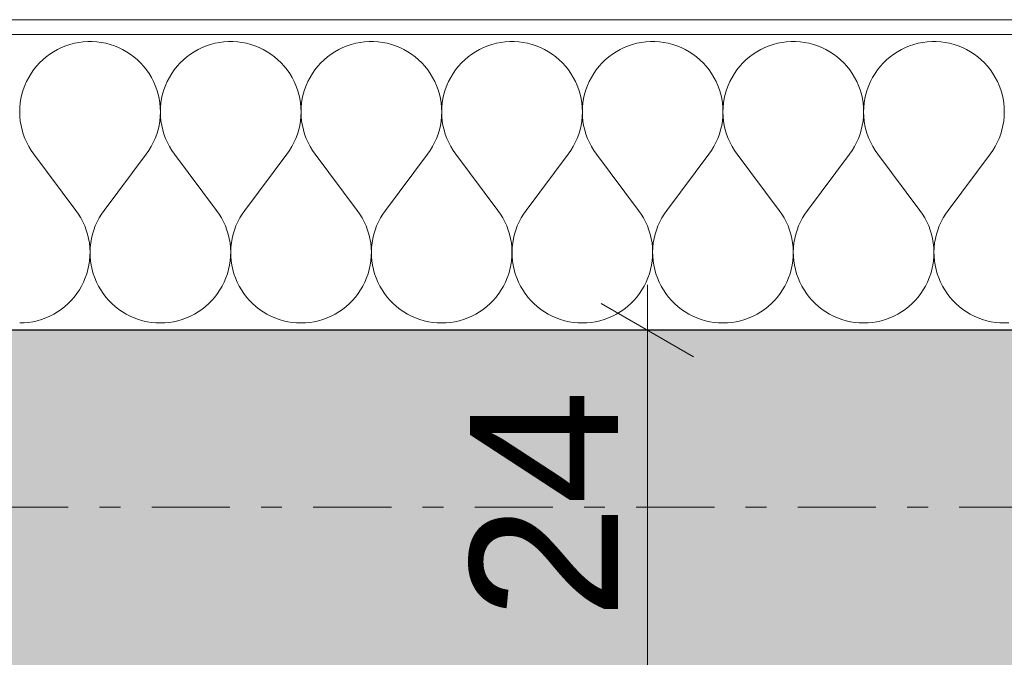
# Model space of a CAD drawing. Extents: x 100 to 2982, y 37 to 2050.
# Tile 127 of 135: x 1969 to 2036, y 1779 to 1823. Entities that reach past the tile are written whole.
import ezdxf
from ezdxf.xclip import XClip

# ---------------------------------------------------------------- set-up
doc = ezdxf.new("R2010")
doc.units = 0
doc.header["$MEASUREMENT"] = 0
doc.header["$XCLIPFRAME"] = 0
doc.linetypes.add('Przerywana podwójnie', pattern=[54.680554, 26.458333, -10.583333, 7.055556, -10.583333])
for name, color, linetype in [('299-A Wymiary Opisy', 7, 'Continuous'), ('410-K Osie', 7, 'Continuous'), ('420-K Ściany', 7, 'Continuous'), ('820-G Rysunki Obrazki', 7, 'Continuous')]:
    doc.layers.add(name, color=color, linetype=linetype)
doc.styles.add('STYL_AUTOMATYCZNY_7', font='txt')

# ---------------------------------------------------------------- blocks, each defined once
blk = doc.blocks.new('*X25')
at = {"layer": '420-K Ściany', "color": 174, "linetype": 'Continuous', "lineweight": 5, "ltscale": 0.2}
for p, q in [((1972.481, 1820.739), (1972.198, 1820.624)), ((1972.771, 1820.835), (1972.481, 1820.739)), ((1973.067, 1820.913), (1972.771, 1820.835)), ((1973.367, 1820.972), (1973.067, 1820.913)), ((1973.67, 1821.011), (1973.367, 1820.972)), ((1973.975, 1821.03), (1973.67, 1821.011)), ((1974.28, 1821.03), (1973.975, 1821.03)), ((1974.585, 1821.011), (1974.28, 1821.03)), ((1974.888, 1820.972), (1974.585, 1821.011)), ((1975.188, 1820.913), (1974.888, 1820.972)), ((1975.484, 1820.835), (1975.188, 1820.913)), ((1975.774, 1820.739), (1975.484, 1820.835)), ((1976.057, 1820.624), (1975.774, 1820.739)), ((1982.005, 1820.739), (1981.722, 1820.624)), ((1982.295, 1820.835), (1982.005, 1820.739)), ((1982.59, 1820.913), (1982.295, 1820.835)), ((1982.89, 1820.972), (1982.59, 1820.913)), ((1983.193, 1821.011), (1982.89, 1820.972)), ((1983.498, 1821.03), (1983.193, 1821.011)), ((1983.804, 1821.03), (1983.498, 1821.03)), ((1984.109, 1821.011), (1983.804, 1821.03)), ((1984.412, 1820.972), (1984.109, 1821.011)), ((1984.712, 1820.913), (1984.412, 1820.972)), ((1985.007, 1820.835), (1984.712, 1820.913)), ((1985.297, 1820.739), (1985.007, 1820.835)), ((1985.581, 1820.624), (1985.297, 1820.739)), ((1991.529, 1820.739), (1991.245, 1820.624)), ((1991.819, 1820.835), (1991.529, 1820.739)), ((1992.114, 1820.913), (1991.819, 1820.835)), ((1992.414, 1820.972), (1992.114, 1820.913)), ((1992.717, 1821.011), (1992.414, 1820.972)), ((1993.022, 1821.03), (1992.717, 1821.011)), ((1993.328, 1821.03), (1993.022, 1821.03)), ((1993.633, 1821.011), (1993.328, 1821.03)), ((1993.936, 1820.972), (1993.633, 1821.011)), ((1994.236, 1820.913), (1993.936, 1820.972)), ((1994.531, 1820.835), (1994.236, 1820.913)), ((1994.821, 1820.739), (1994.531, 1820.835)), ((1995.104, 1820.624), (1994.821, 1820.739)), ((2001.052, 1820.739), (2000.769, 1820.624)), ((2001.342, 1820.835), (2001.052, 1820.739)), ((2001.638, 1820.913), (2001.342, 1820.835)), ((2001.938, 1820.972), (2001.638, 1820.913)), ((2002.241, 1821.011), (2001.938, 1820.972)), ((2002.546, 1821.03), (2002.241, 1821.011)), ((2002.852, 1821.03), (2002.546, 1821.03)), ((2003.156, 1821.011), (2002.852, 1821.03)), ((2003.46, 1820.972), (2003.156, 1821.011)), ((2003.759, 1820.913), (2003.46, 1820.972)), ((2004.055, 1820.835), (2003.759, 1820.913)), ((2004.345, 1820.739), (2004.055, 1820.835)), ((2004.628, 1820.624), (2004.345, 1820.739)), ((2010.576, 1820.739), (2010.293, 1820.624)), ((2010.866, 1820.835), (2010.576, 1820.739)), ((2011.162, 1820.913), (2010.866, 1820.835)), ((2011.462, 1820.972), (2011.162, 1820.913)), ((2011.765, 1821.011), (2011.462, 1820.972)), ((2012.07, 1821.03), (2011.765, 1821.011)), ((2012.375, 1821.03), (2012.07, 1821.03)), ((2012.68, 1821.011), (2012.375, 1821.03)), ((2012.983, 1820.972), (2012.68, 1821.011)), ((2013.283, 1820.913), (2012.983, 1820.972)), ((2013.579, 1820.835), (2013.283, 1820.913)), ((2013.869, 1820.739), (2013.579, 1820.835)), ((2014.152, 1820.624), (2013.869, 1820.739)), ((2020.1, 1820.739), (2019.817, 1820.624)), ((2020.39, 1820.835), (2020.1, 1820.739)), ((2020.686, 1820.913), (2020.39, 1820.835)), ((2020.986, 1820.972), (2020.686, 1820.913)), ((2021.289, 1821.011), (2020.986, 1820.972)), ((2021.594, 1821.03), (2021.289, 1821.011)), ((2021.899, 1821.03), (2021.594, 1821.03)), ((2022.204, 1821.011), (2021.899, 1821.03)), ((2022.507, 1820.972), (2022.204, 1821.011)), ((2022.807, 1820.913), (2022.507, 1820.972)), ((2023.103, 1820.835), (2022.807, 1820.913)), ((2023.393, 1820.739), (2023.103, 1820.835)), ((2023.676, 1820.624), (2023.393, 1820.739)), ((2029.624, 1820.739), (2029.341, 1820.624)), ((2029.914, 1820.835), (2029.624, 1820.739)), ((2030.209, 1820.913), (2029.914, 1820.835)), ((2030.509, 1820.972), (2030.209, 1820.913)), ((2030.812, 1821.011), (2030.509, 1820.972)), ((2031.117, 1821.03), (2030.812, 1821.011)), ((2031.423, 1821.03), (2031.117, 1821.03)), ((2031.728, 1821.011), (2031.423, 1821.03)), ((2032.031, 1820.972), (2031.728, 1821.011)), ((2032.331, 1820.913), (2032.031, 1820.972)), ((2032.626, 1820.835), (2032.331, 1820.913)), ((2032.916, 1820.739), (2032.626, 1820.835)), ((2033.2, 1820.624), (2032.916, 1820.739)), ((1971.4, 1820.175), (1971.156, 1819.992)), ((1971.656, 1820.341), (1971.4, 1820.175)), ((1971.923, 1820.492), (1971.656, 1820.341)), ((1972.198, 1820.624), (1971.923, 1820.492)), ((1976.332, 1820.492), (1976.057, 1820.624)), ((1976.598, 1820.341), (1976.332, 1820.492)), ((1976.854, 1820.175), (1976.598, 1820.341)), ((1977.099, 1819.992), (1976.854, 1820.175)), ((1980.924, 1820.175), (1980.679, 1819.992)), ((1981.18, 1820.341), (1980.924, 1820.175)), ((1981.446, 1820.492), (1981.18, 1820.341)), ((1981.722, 1820.624), (1981.446, 1820.492)), ((1985.856, 1820.492), (1985.581, 1820.624)), ((1986.122, 1820.341), (1985.856, 1820.492)), ((1986.378, 1820.175), (1986.122, 1820.341)), ((1986.623, 1819.992), (1986.378, 1820.175)), ((1990.448, 1820.175), (1990.203, 1819.992)), ((1990.704, 1820.341), (1990.448, 1820.175)), ((1990.97, 1820.492), (1990.704, 1820.341)), ((1991.245, 1820.624), (1990.97, 1820.492)), ((1995.38, 1820.492), (1995.104, 1820.624)), ((1995.646, 1820.341), (1995.38, 1820.492)), ((1995.902, 1820.175), (1995.646, 1820.341)), ((1996.147, 1819.992), (1995.902, 1820.175)), ((1999.972, 1820.175), (1999.727, 1819.992)), ((2000.228, 1820.341), (1999.972, 1820.175)), ((2000.494, 1820.492), (2000.228, 1820.341)), ((2000.769, 1820.624), (2000.494, 1820.492)), ((2004.903, 1820.492), (2004.628, 1820.624)), ((2005.17, 1820.341), (2004.903, 1820.492)), ((2005.426, 1820.175), (2005.17, 1820.341)), ((2005.67, 1819.992), (2005.426, 1820.175)), ((2009.496, 1820.175), (2009.251, 1819.992)), ((2009.752, 1820.341), (2009.496, 1820.175)), ((2010.018, 1820.492), (2009.752, 1820.341)), ((2010.293, 1820.624), (2010.018, 1820.492)), ((2014.427, 1820.492), (2014.152, 1820.624)), ((2014.693, 1820.341), (2014.427, 1820.492)), ((2014.949, 1820.175), (2014.693, 1820.341)), ((2015.194, 1819.992), (2014.949, 1820.175)), ((2019.019, 1820.175), (2018.775, 1819.992)), ((2019.275, 1820.341), (2019.019, 1820.175)), ((2019.542, 1820.492), (2019.275, 1820.341)), ((2019.817, 1820.624), (2019.542, 1820.492)), ((2023.951, 1820.492), (2023.676, 1820.624)), ((2024.217, 1820.341), (2023.951, 1820.492)), ((2024.473, 1820.175), (2024.217, 1820.341)), ((2024.718, 1819.992), (2024.473, 1820.175)), ((2028.543, 1820.175), (2028.299, 1819.992)), ((2028.799, 1820.341), (2028.543, 1820.175)), ((2029.065, 1820.492), (2028.799, 1820.341)), ((2029.341, 1820.624), (2029.065, 1820.492)), ((2033.475, 1820.492), (2033.2, 1820.624)), ((2033.741, 1820.341), (2033.475, 1820.492)), ((2033.997, 1820.175), (2033.741, 1820.341)), ((2034.242, 1819.992), (2033.997, 1820.175)), ((1970.499, 1819.354), (1970.308, 1819.115)), ((1970.704, 1819.581), (1970.499, 1819.354)), ((1970.923, 1819.793), (1970.704, 1819.581)), ((1971.156, 1819.992), (1970.923, 1819.793)), ((1977.332, 1819.793), (1977.099, 1819.992)), ((1977.551, 1819.581), (1977.332, 1819.793)), ((1977.756, 1819.354), (1977.551, 1819.581)), ((1977.946, 1819.115), (1977.756, 1819.354)), ((1980.022, 1819.354), (1979.832, 1819.115)), ((1980.228, 1819.581), (1980.022, 1819.354)), ((1980.447, 1819.793), (1980.228, 1819.581)), ((1980.679, 1819.992), (1980.447, 1819.793)), ((1986.855, 1819.793), (1986.623, 1819.992)), ((1987.075, 1819.581), (1986.855, 1819.793)), ((1987.28, 1819.354), (1987.075, 1819.581)), ((1987.47, 1819.115), (1987.28, 1819.354)), ((1989.546, 1819.354), (1989.356, 1819.115)), ((1989.751, 1819.581), (1989.546, 1819.354)), ((1989.971, 1819.793), (1989.751, 1819.581)), ((1990.203, 1819.992), (1989.971, 1819.793)), ((1996.379, 1819.793), (1996.147, 1819.992)), ((1996.598, 1819.581), (1996.379, 1819.793)), ((1996.804, 1819.354), (1996.598, 1819.581)), ((1996.994, 1819.115), (1996.804, 1819.354)), ((1999.07, 1819.354), (1998.88, 1819.115)), ((1999.275, 1819.581), (1999.07, 1819.354)), ((1999.495, 1819.793), (1999.275, 1819.581)), ((1999.727, 1819.992), (1999.495, 1819.793)), ((2005.903, 1819.793), (2005.67, 1819.992)), ((2006.122, 1819.581), (2005.903, 1819.793)), ((2006.328, 1819.354), (2006.122, 1819.581)), ((2006.518, 1819.115), (2006.328, 1819.354)), ((2008.594, 1819.354), (2008.403, 1819.115)), ((2008.799, 1819.581), (2008.594, 1819.354)), ((2009.018, 1819.793), (2008.799, 1819.581)), ((2009.251, 1819.992), (2009.018, 1819.793)), ((2015.427, 1819.793), (2015.194, 1819.992)), ((2015.646, 1819.581), (2015.427, 1819.793)), ((2015.851, 1819.354), (2015.646, 1819.581)), ((2016.042, 1819.115), (2015.851, 1819.354)), ((2018.118, 1819.354), (2017.927, 1819.115)), ((2018.323, 1819.581), (2018.118, 1819.354)), ((2018.542, 1819.793), (2018.323, 1819.581)), ((2018.775, 1819.992), (2018.542, 1819.793)), ((2024.951, 1819.793), (2024.718, 1819.992)), ((2025.17, 1819.581), (2024.951, 1819.793)), ((2025.375, 1819.354), (2025.17, 1819.581)), ((2025.565, 1819.115), (2025.375, 1819.354)), ((2027.641, 1819.354), (2027.451, 1819.115)), ((2027.847, 1819.581), (2027.641, 1819.354)), ((2028.066, 1819.793), (2027.847, 1819.581)), ((2028.299, 1819.992), (2028.066, 1819.793)), ((2034.474, 1819.793), (2034.242, 1819.992)), ((2034.694, 1819.581), (2034.474, 1819.793)), ((2034.899, 1819.354), (2034.694, 1819.581)), ((2035.089, 1819.115), (2034.899, 1819.354)), ((1970.134, 1818.864), (1969.976, 1818.603)), ((1970.308, 1819.115), (1970.134, 1818.864)), ((1978.121, 1818.864), (1977.946, 1819.115)), ((1978.279, 1818.603), (1978.121, 1818.864)), ((1979.657, 1818.864), (1979.499, 1818.603)), ((1979.832, 1819.115), (1979.657, 1818.864)), ((1987.645, 1818.864), (1987.47, 1819.115)), ((1987.803, 1818.603), (1987.645, 1818.864)), ((1989.181, 1818.864), (1989.023, 1818.603)), ((1989.356, 1819.115), (1989.181, 1818.864)), ((1997.169, 1818.864), (1996.994, 1819.115)), ((1997.327, 1818.603), (1997.169, 1818.864)), ((1998.705, 1818.864), (1998.547, 1818.603)), ((1998.88, 1819.115), (1998.705, 1818.864)), ((2006.692, 1818.864), (2006.518, 1819.115)), ((2006.851, 1818.603), (2006.692, 1818.864)), ((2008.229, 1818.864), (2008.071, 1818.603)), ((2008.403, 1819.115), (2008.229, 1818.864)), ((2016.216, 1818.864), (2016.042, 1819.115)), ((2016.374, 1818.603), (2016.216, 1818.864)), ((2017.753, 1818.864), (2017.595, 1818.603)), ((2017.927, 1819.115), (2017.753, 1818.864)), ((2025.74, 1818.864), (2025.565, 1819.115)), ((2025.898, 1818.603), (2025.74, 1818.864)), ((2027.277, 1818.864), (2027.118, 1818.603)), ((2027.451, 1819.115), (2027.277, 1818.864)), ((2035.264, 1818.864), (2035.089, 1819.115)), ((2035.422, 1818.603), (2035.264, 1818.864)), ((1969.711, 1818.052), (1969.606, 1817.765)), ((1969.835, 1818.332), (1969.711, 1818.052)), ((1969.976, 1818.603), (1969.835, 1818.332)), ((1978.42, 1818.332), (1978.279, 1818.603)), ((1978.543, 1818.052), (1978.42, 1818.332)), ((1978.649, 1817.765), (1978.543, 1818.052)), ((1979.235, 1818.052), (1979.13, 1817.765)), ((1979.358, 1818.332), (1979.235, 1818.052)), ((1979.499, 1818.603), (1979.358, 1818.332)), ((1987.944, 1818.332), (1987.803, 1818.603)), ((1988.067, 1818.052), (1987.944, 1818.332)), ((1988.172, 1817.765), (1988.067, 1818.052)), ((1988.759, 1818.052), (1988.654, 1817.765)), ((1988.882, 1818.332), (1988.759, 1818.052)), ((1989.023, 1818.603), (1988.882, 1818.332)), ((1997.468, 1818.332), (1997.327, 1818.603)), ((1997.591, 1818.052), (1997.468, 1818.332)), ((1997.696, 1817.765), (1997.591, 1818.052)), ((1998.283, 1818.052), (1998.177, 1817.765)), ((1998.406, 1818.332), (1998.283, 1818.052)), ((1998.547, 1818.603), (1998.406, 1818.332)), ((2006.992, 1818.332), (2006.851, 1818.603)), ((2007.115, 1818.052), (2006.992, 1818.332)), ((2007.22, 1817.765), (2007.115, 1818.052)), ((2007.806, 1818.052), (2007.701, 1817.765)), ((2007.93, 1818.332), (2007.806, 1818.052)), ((2008.071, 1818.603), (2007.93, 1818.332)), ((2016.515, 1818.332), (2016.374, 1818.603)), ((2016.639, 1818.052), (2016.515, 1818.332)), ((2016.744, 1817.765), (2016.639, 1818.052)), ((2017.33, 1818.052), (2017.225, 1817.765)), ((2017.454, 1818.332), (2017.33, 1818.052)), ((2017.595, 1818.603), (2017.454, 1818.332)), ((2026.039, 1818.332), (2025.898, 1818.603)), ((2026.163, 1818.052), (2026.039, 1818.332)), ((2026.268, 1817.765), (2026.163, 1818.052)), ((2026.854, 1818.052), (2026.749, 1817.765)), ((2026.977, 1818.332), (2026.854, 1818.052)), ((2027.118, 1818.603), (2026.977, 1818.332)), ((2035.563, 1818.332), (2035.422, 1818.603)), ((2035.686, 1818.052), (2035.563, 1818.332)), ((2035.791, 1817.765), (2035.686, 1818.052)), ((1969.519, 1817.472), (1969.452, 1817.174)), ((1969.606, 1817.765), (1969.519, 1817.472)), ((1978.735, 1817.472), (1978.649, 1817.765)), ((1978.803, 1817.174), (1978.735, 1817.472)), ((1979.043, 1817.472), (1978.976, 1817.174)), ((1979.13, 1817.765), (1979.043, 1817.472)), ((1988.259, 1817.472), (1988.172, 1817.765)), ((1988.327, 1817.174), (1988.259, 1817.472)), ((1988.567, 1817.472), (1988.5, 1817.174)), ((1988.654, 1817.765), (1988.567, 1817.472)), ((1997.783, 1817.472), (1997.696, 1817.765)), ((1997.85, 1817.174), (1997.783, 1817.472)), ((1998.091, 1817.472), (1998.023, 1817.174)), ((1998.177, 1817.765), (1998.091, 1817.472)), ((2007.307, 1817.472), (2007.22, 1817.765)), ((2007.374, 1817.174), (2007.307, 1817.472)), ((2007.615, 1817.472), (2007.547, 1817.174)), ((2007.701, 1817.765), (2007.615, 1817.472)), ((2016.83, 1817.472), (2016.744, 1817.765)), ((2016.898, 1817.174), (2016.83, 1817.472)), ((2017.139, 1817.472), (2017.071, 1817.174)), ((2017.225, 1817.765), (2017.139, 1817.472)), ((2026.354, 1817.472), (2026.268, 1817.765)), ((2026.422, 1817.174), (2026.354, 1817.472)), ((2026.662, 1817.472), (2026.595, 1817.174)), ((2026.749, 1817.765), (2026.662, 1817.472)), ((2035.878, 1817.472), (2035.791, 1817.765)), ((2035.946, 1817.174), (2035.878, 1817.472)), ((1969.404, 1816.872), (1969.375, 1816.568)), ((1969.452, 1817.174), (1969.404, 1816.872)), ((1978.851, 1816.872), (1978.803, 1817.174)), ((1978.88, 1816.568), (1978.851, 1816.872)), ((1978.927, 1816.872), (1978.899, 1816.568)), ((1978.976, 1817.174), (1978.927, 1816.872)), ((1988.375, 1816.872), (1988.327, 1817.174)), ((1988.404, 1816.568), (1988.375, 1816.872)), ((1988.451, 1816.872), (1988.422, 1816.568)), ((1988.5, 1817.174), (1988.451, 1816.872)), ((1997.899, 1816.872), (1997.85, 1817.174)), ((1997.928, 1816.568), (1997.899, 1816.872)), ((1997.975, 1816.872), (1997.946, 1816.568)), ((1998.023, 1817.174), (1997.975, 1816.872)), ((2007.423, 1816.872), (2007.374, 1817.174)), ((2007.451, 1816.568), (2007.423, 1816.872)), ((2007.499, 1816.872), (2007.47, 1816.568)), ((2007.547, 1817.174), (2007.499, 1816.872)), ((2016.946, 1816.872), (2016.898, 1817.174)), ((2016.975, 1816.568), (2016.946, 1816.872)), ((2017.023, 1816.872), (2016.994, 1816.568)), ((2017.071, 1817.174), (2017.023, 1816.872)), ((2026.47, 1816.872), (2026.422, 1817.174)), ((2026.499, 1816.568), (2026.47, 1816.872)), ((2026.546, 1816.872), (2026.518, 1816.568)), ((2026.595, 1817.174), (2026.546, 1816.872)), ((2035.994, 1816.872), (2035.946, 1817.174)), ((2036.023, 1816.568), (2035.994, 1816.872)), ((1969.375, 1816.568), (1969.365, 1816.263)), ((1969.365, 1816.263), (1969.376, 1815.957)), ((1978.879, 1815.957), (1978.889, 1816.263)), ((1978.889, 1816.263), (1978.88, 1816.568)), ((1978.899, 1816.568), (1978.889, 1816.263)), ((1978.889, 1816.263), (1978.9, 1815.957)), ((1988.403, 1815.957), (1988.413, 1816.263)), ((1988.413, 1816.263), (1988.404, 1816.568)), ((1988.422, 1816.568), (1988.413, 1816.263)), ((1988.413, 1816.263), (1988.423, 1815.957)), ((1997.927, 1815.957), (1997.937, 1816.263)), ((1997.937, 1816.263), (1997.928, 1816.568)), ((1997.946, 1816.568), (1997.937, 1816.263)), ((1997.937, 1816.263), (1997.947, 1815.957)), ((2007.45, 1815.957), (2007.461, 1816.263)), ((2007.461, 1816.263), (2007.451, 1816.568)), ((2007.47, 1816.568), (2007.461, 1816.263)), ((2007.461, 1816.263), (2007.471, 1815.957)), ((2016.974, 1815.957), (2016.984, 1816.263)), ((2016.984, 1816.263), (2016.975, 1816.568)), ((2016.994, 1816.568), (2016.984, 1816.263)), ((2016.984, 1816.263), (2016.995, 1815.957)), ((2026.498, 1815.957), (2026.508, 1816.263)), ((2026.508, 1816.263), (2026.499, 1816.568)), ((2026.518, 1816.568), (2026.508, 1816.263)), ((2026.508, 1816.263), (2026.519, 1815.957)), ((2036.022, 1815.957), (2036.032, 1816.263)), ((2036.032, 1816.263), (2036.023, 1816.568)), ((1969.376, 1815.957), (1969.406, 1815.653)), ((1969.406, 1815.653), (1969.455, 1815.352)), ((1969.455, 1815.352), (1969.524, 1815.054)), ((1978.731, 1815.054), (1978.8, 1815.352)), ((1978.8, 1815.352), (1978.849, 1815.653)), ((1978.849, 1815.653), (1978.879, 1815.957)), ((1978.9, 1815.957), (1978.929, 1815.653)), ((1978.929, 1815.653), (1978.979, 1815.352)), ((1978.979, 1815.352), (1979.047, 1815.054)), ((1988.255, 1815.054), (1988.324, 1815.352)), ((1988.324, 1815.352), (1988.373, 1815.653)), ((1988.373, 1815.653), (1988.403, 1815.957)), ((1988.423, 1815.957), (1988.453, 1815.653)), ((1988.453, 1815.653), (1988.503, 1815.352)), ((1988.503, 1815.352), (1988.571, 1815.054)), ((1997.779, 1815.054), (1997.847, 1815.352)), ((1997.847, 1815.352), (1997.897, 1815.653)), ((1997.897, 1815.653), (1997.927, 1815.957)), ((1997.947, 1815.957), (1997.977, 1815.653)), ((1997.977, 1815.653), (1998.026, 1815.352)), ((1998.026, 1815.352), (1998.095, 1815.054)), ((2007.303, 1815.054), (2007.371, 1815.352)), ((2007.371, 1815.352), (2007.42, 1815.653)), ((2007.42, 1815.653), (2007.45, 1815.957)), ((2007.471, 1815.957), (2007.501, 1815.653)), ((2007.501, 1815.653), (2007.55, 1815.352)), ((2007.55, 1815.352), (2007.619, 1815.054)), ((2016.826, 1815.054), (2016.895, 1815.352)), ((2016.895, 1815.352), (2016.944, 1815.653)), ((2016.944, 1815.653), (2016.974, 1815.957)), ((2016.995, 1815.957), (2017.025, 1815.653)), ((2017.025, 1815.653), (2017.074, 1815.352)), ((2017.074, 1815.352), (2017.143, 1815.054)), ((2026.35, 1815.054), (2026.419, 1815.352)), ((2026.419, 1815.352), (2026.468, 1815.653)), ((2026.468, 1815.653), (2026.498, 1815.957)), ((2026.519, 1815.957), (2026.548, 1815.653)), ((2026.548, 1815.653), (2026.598, 1815.352)), ((2026.598, 1815.352), (2026.666, 1815.054)), ((2035.874, 1815.054), (2035.943, 1815.352)), ((2035.943, 1815.352), (2035.992, 1815.653)), ((2035.992, 1815.653), (2036.022, 1815.957)), ((1969.524, 1815.054), (1969.611, 1814.761)), ((1969.611, 1814.761), (1969.717, 1814.475)), ((1978.537, 1814.475), (1978.644, 1814.761)), ((1978.644, 1814.761), (1978.731, 1815.054)), ((1979.047, 1815.054), (1979.135, 1814.761)), ((1979.135, 1814.761), (1979.241, 1814.475)), ((1988.061, 1814.475), (1988.167, 1814.761)), ((1988.167, 1814.761), (1988.255, 1815.054)), ((1988.571, 1815.054), (1988.659, 1814.761)), ((1988.659, 1814.761), (1988.765, 1814.475)), ((1997.585, 1814.475), (1997.691, 1814.761)), ((1997.691, 1814.761), (1997.779, 1815.054)), ((1998.095, 1815.054), (1998.182, 1814.761)), ((1998.182, 1814.761), (1998.289, 1814.475)), ((2007.109, 1814.475), (2007.215, 1814.761)), ((2007.215, 1814.761), (2007.303, 1815.054)), ((2007.619, 1815.054), (2007.706, 1814.761)), ((2007.706, 1814.761), (2007.812, 1814.475)), ((2016.633, 1814.475), (2016.739, 1814.761)), ((2016.739, 1814.761), (2016.826, 1815.054)), ((2017.143, 1815.054), (2017.23, 1814.761)), ((2017.23, 1814.761), (2017.336, 1814.475)), ((2026.157, 1814.475), (2026.263, 1814.761)), ((2026.263, 1814.761), (2026.35, 1815.054)), ((2026.666, 1815.054), (2026.754, 1814.761)), ((2026.754, 1814.761), (2026.86, 1814.475)), ((2035.68, 1814.475), (2035.786, 1814.761)), ((2035.786, 1814.761), (2035.874, 1815.054)), ((1969.717, 1814.475), (1969.841, 1814.195)), ((1969.841, 1814.195), (1969.983, 1813.925)), ((1978.271, 1813.925), (1978.413, 1814.195)), ((1978.413, 1814.195), (1978.537, 1814.475)), ((1979.241, 1814.475), (1979.365, 1814.195)), ((1979.365, 1814.195), (1979.507, 1813.925)), ((1987.795, 1813.925), (1987.937, 1814.195)), ((1987.937, 1814.195), (1988.061, 1814.475)), ((1988.765, 1814.475), (1988.889, 1814.195)), ((1988.889, 1814.195), (1989.031, 1813.925)), ((1997.319, 1813.925), (1997.461, 1814.195)), ((1997.461, 1814.195), (1997.585, 1814.475)), ((1998.289, 1814.475), (1998.413, 1814.195)), ((1998.413, 1814.195), (1998.555, 1813.925)), ((2006.843, 1813.925), (2006.985, 1814.195)), ((2006.985, 1814.195), (2007.109, 1814.475)), ((2007.812, 1814.475), (2007.937, 1814.195)), ((2007.937, 1814.195), (2008.079, 1813.925)), ((2016.367, 1813.925), (2016.508, 1814.195)), ((2016.508, 1814.195), (2016.633, 1814.475)), ((2017.336, 1814.475), (2017.461, 1814.195)), ((2017.461, 1814.195), (2017.602, 1813.925)), ((2025.89, 1813.925), (2026.032, 1814.195)), ((2026.032, 1814.195), (2026.157, 1814.475)), ((2026.86, 1814.475), (2026.984, 1814.195)), ((2026.984, 1814.195), (2027.126, 1813.925)), ((2035.414, 1813.925), (2035.556, 1814.195)), ((2035.556, 1814.195), (2035.68, 1814.475)), ((1969.983, 1813.925), (1970.142, 1813.664)), ((1970.142, 1813.664), (1970.318, 1813.414)), ((1970.318, 1813.414), (1973.175, 1809.604)), ((1977.937, 1813.414), (1975.08, 1809.604)), ((1977.937, 1813.414), (1978.112, 1813.664)), ((1978.112, 1813.664), (1978.271, 1813.925)), ((1979.507, 1813.925), (1979.666, 1813.664)), ((1979.666, 1813.664), (1979.842, 1813.414)), ((1979.842, 1813.414), (1982.699, 1809.604)), ((1987.461, 1813.414), (1984.604, 1809.604)), ((1987.461, 1813.414), (1987.636, 1813.664)), ((1987.636, 1813.664), (1987.795, 1813.925)), ((1989.031, 1813.925), (1989.19, 1813.664)), ((1989.19, 1813.664), (1989.365, 1813.414)), ((1989.365, 1813.414), (1992.223, 1809.604)), ((1996.984, 1813.414), (1994.127, 1809.604)), ((1996.984, 1813.414), (1997.16, 1813.664)), ((1997.16, 1813.664), (1997.319, 1813.925)), ((1998.555, 1813.925), (1998.714, 1813.664)), ((1998.714, 1813.664), (1998.889, 1813.414)), ((1998.889, 1813.414), (2001.746, 1809.604)), ((2006.508, 1813.414), (2003.651, 1809.604)), ((2006.508, 1813.414), (2006.684, 1813.664)), ((2006.684, 1813.664), (2006.843, 1813.925)), ((2008.079, 1813.925), (2008.238, 1813.664)), ((2008.238, 1813.664), (2008.413, 1813.414)), ((2008.413, 1813.414), (2011.27, 1809.604)), ((2016.032, 1813.414), (2013.175, 1809.604)), ((2016.032, 1813.414), (2016.208, 1813.664)), ((2016.208, 1813.664), (2016.367, 1813.925)), ((2017.602, 1813.925), (2017.761, 1813.664)), ((2017.761, 1813.664), (2017.937, 1813.414)), ((2017.937, 1813.414), (2020.794, 1809.604)), ((2025.556, 1813.414), (2022.699, 1809.604)), ((2025.556, 1813.414), (2025.731, 1813.664)), ((2025.731, 1813.664), (2025.89, 1813.925)), ((2027.126, 1813.925), (2027.285, 1813.664)), ((2027.285, 1813.664), (2027.461, 1813.414)), ((2027.461, 1813.414), (2030.318, 1809.604)), ((2035.08, 1813.414), (2032.223, 1809.604)), ((2035.08, 1813.414), (2035.255, 1813.664)), ((2035.255, 1813.664), (2035.414, 1813.925)), ((1973.348, 1809.358), (1973.175, 1809.604)), ((1973.505, 1809.101), (1973.348, 1809.358)), ((1974.907, 1809.358), (1974.75, 1809.101)), ((1975.08, 1809.604), (1974.907, 1809.358)), ((1982.872, 1809.358), (1982.699, 1809.604)), ((1983.029, 1809.101), (1982.872, 1809.358)), ((1984.431, 1809.358), (1984.273, 1809.101)), ((1984.604, 1809.604), (1984.431, 1809.358)), ((1992.396, 1809.358), (1992.223, 1809.604)), ((1992.553, 1809.101), (1992.396, 1809.358)), ((1993.954, 1809.358), (1993.797, 1809.101)), ((1994.127, 1809.604), (1993.954, 1809.358)), ((2001.919, 1809.358), (2001.746, 1809.604)), ((2002.076, 1809.101), (2001.919, 1809.358)), ((2003.478, 1809.358), (2003.321, 1809.101)), ((2003.651, 1809.604), (2003.478, 1809.358)), ((2011.443, 1809.358), (2011.27, 1809.604)), ((2011.6, 1809.101), (2011.443, 1809.358)), ((2013.002, 1809.358), (2012.845, 1809.101)), ((2013.175, 1809.604), (2013.002, 1809.358)), ((2020.967, 1809.358), (2020.794, 1809.604)), ((2021.124, 1809.101), (2020.967, 1809.358)), ((2022.526, 1809.358), (2022.369, 1809.101)), ((2022.699, 1809.604), (2022.526, 1809.358)), ((2030.491, 1809.358), (2030.318, 1809.604)), ((2030.648, 1809.101), (2030.491, 1809.358)), ((2032.05, 1809.358), (2031.892, 1809.101)), ((2032.223, 1809.604), (2032.05, 1809.358)), ((1973.646, 1808.834), (1973.505, 1809.101)), ((1973.769, 1808.559), (1973.646, 1808.834)), ((1974.609, 1808.834), (1974.486, 1808.559)), ((1974.75, 1809.101), (1974.609, 1808.834)), ((1983.169, 1808.834), (1983.029, 1809.101)), ((1983.293, 1808.559), (1983.169, 1808.834)), ((1984.133, 1808.834), (1984.01, 1808.559)), ((1984.273, 1809.101), (1984.133, 1808.834)), ((1992.693, 1808.834), (1992.553, 1809.101)), ((1992.817, 1808.559), (1992.693, 1808.834)), ((1993.657, 1808.834), (1993.533, 1808.559)), ((1993.797, 1809.101), (1993.657, 1808.834)), ((2002.217, 1808.834), (2002.076, 1809.101)), ((2002.34, 1808.559), (2002.217, 1808.834)), ((2003.181, 1808.834), (2003.057, 1808.559)), ((2003.321, 1809.101), (2003.181, 1808.834)), ((2011.741, 1808.834), (2011.6, 1809.101)), ((2011.864, 1808.559), (2011.741, 1808.834)), ((2012.704, 1808.834), (2012.581, 1808.559)), ((2012.845, 1809.101), (2012.704, 1808.834)), ((2021.265, 1808.834), (2021.124, 1809.101)), ((2021.388, 1808.559), (2021.265, 1808.834)), ((2022.228, 1808.834), (2022.105, 1808.559)), ((2022.369, 1809.101), (2022.228, 1808.834)), ((2030.788, 1808.834), (2030.648, 1809.101)), ((2030.912, 1808.559), (2030.788, 1808.834)), ((2031.752, 1808.834), (2031.629, 1808.559)), ((2031.892, 1809.101), (2031.752, 1808.834)), ((1973.875, 1808.277), (1973.769, 1808.559)), ((1973.962, 1807.989), (1973.875, 1808.277)), ((1974.38, 1808.277), (1974.292, 1807.989)), ((1974.486, 1808.559), (1974.38, 1808.277)), ((1983.399, 1808.277), (1983.293, 1808.559)), ((1983.486, 1807.989), (1983.399, 1808.277)), ((1983.904, 1808.277), (1983.816, 1807.989)), ((1984.01, 1808.559), (1983.904, 1808.277)), ((1992.922, 1808.277), (1992.817, 1808.559)), ((1993.01, 1807.989), (1992.922, 1808.277)), ((1993.428, 1808.277), (1993.34, 1807.989)), ((1993.533, 1808.559), (1993.428, 1808.277)), ((2002.446, 1808.277), (2002.34, 1808.559)), ((2002.534, 1807.989), (2002.446, 1808.277)), ((2002.951, 1808.277), (2002.864, 1807.989)), ((2003.057, 1808.559), (2002.951, 1808.277)), ((2011.97, 1808.277), (2011.864, 1808.559)), ((2012.058, 1807.989), (2011.97, 1808.277)), ((2012.475, 1808.277), (2012.387, 1807.989)), ((2012.581, 1808.559), (2012.475, 1808.277)), ((2021.494, 1808.277), (2021.388, 1808.559)), ((2021.582, 1807.989), (2021.494, 1808.277)), ((2021.999, 1808.277), (2021.911, 1807.989)), ((2022.105, 1808.559), (2021.999, 1808.277)), ((2031.018, 1808.277), (2030.912, 1808.559)), ((2031.105, 1807.989), (2031.018, 1808.277)), ((2031.523, 1808.277), (2031.435, 1807.989)), ((2031.629, 1808.559), (2031.523, 1808.277)), ((1974.032, 1807.696), (1973.962, 1807.989)), ((1974.082, 1807.399), (1974.032, 1807.696)), ((1974.114, 1807.1), (1974.082, 1807.399)), ((1974.172, 1807.399), (1974.14, 1807.1)), ((1974.223, 1807.696), (1974.172, 1807.399)), ((1974.292, 1807.989), (1974.223, 1807.696)), ((1983.556, 1807.696), (1983.486, 1807.989)), ((1983.606, 1807.399), (1983.556, 1807.696)), ((1983.638, 1807.1), (1983.606, 1807.399)), ((1983.696, 1807.399), (1983.664, 1807.1)), ((1983.747, 1807.696), (1983.696, 1807.399)), ((1983.816, 1807.989), (1983.747, 1807.696)), ((1993.079, 1807.696), (1993.01, 1807.989)), ((1993.13, 1807.399), (1993.079, 1807.696)), ((1993.162, 1807.1), (1993.13, 1807.399)), ((1993.22, 1807.399), (1993.188, 1807.1)), ((1993.27, 1807.696), (1993.22, 1807.399)), ((1993.34, 1807.989), (1993.27, 1807.696)), ((2002.603, 1807.696), (2002.534, 1807.989)), ((2002.654, 1807.399), (2002.603, 1807.696)), ((2002.686, 1807.1), (2002.654, 1807.399)), ((2002.744, 1807.399), (2002.712, 1807.1)), ((2002.794, 1807.696), (2002.744, 1807.399)), ((2002.864, 1807.989), (2002.794, 1807.696)), ((2012.127, 1807.696), (2012.058, 1807.989)), ((2012.178, 1807.399), (2012.127, 1807.696)), ((2012.209, 1807.1), (2012.178, 1807.399)), ((2012.267, 1807.399), (2012.236, 1807.1)), ((2012.318, 1807.696), (2012.267, 1807.399)), ((2012.387, 1807.989), (2012.318, 1807.696)), ((2021.651, 1807.696), (2021.582, 1807.989)), ((2021.702, 1807.399), (2021.651, 1807.696)), ((2021.733, 1807.1), (2021.702, 1807.399)), ((2021.791, 1807.399), (2021.759, 1807.1)), ((2021.842, 1807.696), (2021.791, 1807.399)), ((2021.911, 1807.989), (2021.842, 1807.696)), ((2031.175, 1807.696), (2031.105, 1807.989)), ((2031.225, 1807.399), (2031.175, 1807.696)), ((2031.257, 1807.1), (2031.225, 1807.399)), ((2031.315, 1807.399), (2031.283, 1807.1)), ((2031.366, 1807.696), (2031.315, 1807.399)), ((2031.435, 1807.989), (2031.366, 1807.696)), ((1974.127, 1806.799), (1974.114, 1807.1)), ((1974.121, 1806.497), (1974.127, 1806.799)), ((1974.14, 1807.1), (1974.128, 1806.799)), ((1974.128, 1806.799), (1974.134, 1806.497)), ((1983.651, 1806.799), (1983.638, 1807.1)), ((1983.645, 1806.497), (1983.651, 1806.799)), ((1983.664, 1807.1), (1983.651, 1806.799)), ((1983.651, 1806.799), (1983.658, 1806.497)), ((1993.175, 1806.799), (1993.162, 1807.1)), ((1993.168, 1806.497), (1993.175, 1806.799)), ((1993.188, 1807.1), (1993.175, 1806.799)), ((1993.175, 1806.799), (1993.181, 1806.497)), ((2002.698, 1806.799), (2002.686, 1807.1)), ((2002.692, 1806.497), (2002.698, 1806.799)), ((2002.712, 1807.1), (2002.699, 1806.799)), ((2002.699, 1806.799), (2002.705, 1806.497)), ((2012.222, 1806.799), (2012.209, 1807.1)), ((2012.216, 1806.497), (2012.222, 1806.799)), ((2012.236, 1807.1), (2012.223, 1806.799)), ((2012.223, 1806.799), (2012.229, 1806.497)), ((2021.746, 1806.799), (2021.733, 1807.1)), ((2021.74, 1806.497), (2021.746, 1806.799)), ((2021.759, 1807.1), (2021.747, 1806.799)), ((2021.747, 1806.799), (2021.753, 1806.497)), ((2031.27, 1806.799), (2031.257, 1807.1)), ((2031.264, 1806.497), (2031.27, 1806.799)), ((2031.283, 1807.1), (2031.27, 1806.799)), ((2031.27, 1806.799), (2031.277, 1806.497)), ((1974.051, 1805.899), (1974.096, 1806.197)), ((1974.096, 1806.197), (1974.121, 1806.497)), ((1974.134, 1806.497), (1974.159, 1806.197)), ((1974.159, 1806.197), (1974.203, 1805.899)), ((1983.575, 1805.899), (1983.619, 1806.197)), ((1983.619, 1806.197), (1983.645, 1806.497)), ((1983.658, 1806.497), (1983.683, 1806.197)), ((1983.683, 1806.197), (1983.727, 1805.899)), ((1993.099, 1805.899), (1993.143, 1806.197)), ((1993.143, 1806.197), (1993.168, 1806.497)), ((1993.181, 1806.497), (1993.207, 1806.197)), ((1993.207, 1806.197), (1993.251, 1805.899)), ((2002.623, 1805.899), (2002.667, 1806.197)), ((2002.667, 1806.197), (2002.692, 1806.497)), ((2002.705, 1806.497), (2002.731, 1806.197)), ((2002.731, 1806.197), (2002.775, 1805.899)), ((2012.147, 1805.899), (2012.191, 1806.197)), ((2012.191, 1806.197), (2012.216, 1806.497)), ((2012.229, 1806.497), (2012.254, 1806.197)), ((2012.254, 1806.197), (2012.299, 1805.899)), ((2021.67, 1805.899), (2021.715, 1806.197)), ((2021.715, 1806.197), (2021.74, 1806.497)), ((2021.753, 1806.497), (2021.778, 1806.197)), ((2021.778, 1806.197), (2021.822, 1805.899)), ((2031.194, 1805.899), (2031.238, 1806.197)), ((2031.238, 1806.197), (2031.264, 1806.497)), ((2031.277, 1806.497), (2031.302, 1806.197)), ((2031.302, 1806.197), (2031.346, 1805.899)), ((1973.907, 1805.315), (1973.988, 1805.605)), ((1973.988, 1805.605), (1974.051, 1805.899)), ((1974.203, 1805.899), (1974.266, 1805.605)), ((1974.266, 1805.605), (1974.348, 1805.315)), ((1983.431, 1805.315), (1983.512, 1805.605)), ((1983.512, 1805.605), (1983.575, 1805.899)), ((1983.727, 1805.899), (1983.79, 1805.605)), ((1983.79, 1805.605), (1983.872, 1805.315)), ((1992.954, 1805.315), (1993.036, 1805.605)), ((1993.036, 1805.605), (1993.099, 1805.899)), ((1993.251, 1805.899), (1993.314, 1805.605)), ((1993.314, 1805.605), (1993.395, 1805.315)), ((2002.478, 1805.315), (2002.56, 1805.605)), ((2002.56, 1805.605), (2002.623, 1805.899)), ((2002.775, 1805.899), (2002.838, 1805.605)), ((2002.838, 1805.605), (2002.919, 1805.315)), ((2012.002, 1805.315), (2012.084, 1805.605)), ((2012.084, 1805.605), (2012.147, 1805.899)), ((2012.299, 1805.899), (2012.362, 1805.605)), ((2012.362, 1805.605), (2012.443, 1805.315)), ((2021.526, 1805.315), (2021.607, 1805.605)), ((2021.607, 1805.605), (2021.67, 1805.899)), ((2021.822, 1805.899), (2021.885, 1805.605)), ((2021.885, 1805.605), (2021.967, 1805.315)), ((2031.05, 1805.315), (2031.131, 1805.605)), ((2031.131, 1805.605), (2031.194, 1805.899)), ((2031.346, 1805.899), (2031.409, 1805.605)), ((2031.409, 1805.605), (2031.491, 1805.315)), ((1973.555, 1804.484), (1973.69, 1804.753)), ((1973.69, 1804.753), (1973.807, 1805.031)), ((1973.807, 1805.031), (1973.907, 1805.315)), ((1974.348, 1805.315), (1974.447, 1805.031)), ((1974.447, 1805.031), (1974.565, 1804.753)), ((1974.565, 1804.753), (1974.7, 1804.484)), ((1983.079, 1804.484), (1983.214, 1804.753)), ((1983.214, 1804.753), (1983.331, 1805.031)), ((1983.331, 1805.031), (1983.431, 1805.315)), ((1983.872, 1805.315), (1983.971, 1805.031)), ((1983.971, 1805.031), (1984.089, 1804.753)), ((1984.089, 1804.753), (1984.223, 1804.484)), ((1992.603, 1804.484), (1992.737, 1804.753)), ((1992.737, 1804.753), (1992.855, 1805.031)), ((1992.855, 1805.031), (1992.954, 1805.315)), ((1993.395, 1805.315), (1993.495, 1805.031)), ((1993.495, 1805.031), (1993.612, 1804.753)), ((1993.612, 1804.753), (1993.747, 1804.484)), ((2002.127, 1804.484), (2002.261, 1804.753)), ((2002.261, 1804.753), (2002.379, 1805.031)), ((2002.379, 1805.031), (2002.478, 1805.315)), ((2002.919, 1805.315), (2003.019, 1805.031)), ((2003.019, 1805.031), (2003.136, 1804.753)), ((2003.136, 1804.753), (2003.271, 1804.484)), ((2011.65, 1804.484), (2011.785, 1804.753)), ((2011.785, 1804.753), (2011.902, 1805.031)), ((2011.902, 1805.031), (2012.002, 1805.315)), ((2012.443, 1805.315), (2012.543, 1805.031)), ((2012.543, 1805.031), (2012.66, 1804.753)), ((2012.66, 1804.753), (2012.795, 1804.484)), ((2021.174, 1804.484), (2021.309, 1804.753)), ((2021.309, 1804.753), (2021.426, 1805.031)), ((2021.426, 1805.031), (2021.526, 1805.315)), ((2021.967, 1805.315), (2022.066, 1805.031)), ((2022.066, 1805.031), (2022.184, 1804.753)), ((2022.184, 1804.753), (2022.319, 1804.484)), ((2030.698, 1804.484), (2030.833, 1804.753)), ((2030.833, 1804.753), (2030.95, 1805.031)), ((2030.95, 1805.031), (2031.05, 1805.315)), ((2031.491, 1805.315), (2031.59, 1805.031)), ((2031.59, 1805.031), (2031.708, 1804.753)), ((2031.708, 1804.753), (2031.842, 1804.484)), ((1973.236, 1803.973), (1973.404, 1804.223)), ((1973.404, 1804.223), (1973.555, 1804.484)), ((1974.7, 1804.484), (1974.851, 1804.223)), ((1974.851, 1804.223), (1975.019, 1803.973)), ((1982.76, 1803.973), (1982.927, 1804.223)), ((1982.927, 1804.223), (1983.079, 1804.484)), ((1984.223, 1804.484), (1984.375, 1804.223)), ((1984.375, 1804.223), (1984.542, 1803.973)), ((1992.284, 1803.973), (1992.451, 1804.223)), ((1992.451, 1804.223), (1992.603, 1804.484)), ((1993.747, 1804.484), (1993.899, 1804.223)), ((1993.899, 1804.223), (1994.066, 1803.973)), ((2001.807, 1803.973), (2001.975, 1804.223)), ((2001.975, 1804.223), (2002.127, 1804.484)), ((2003.271, 1804.484), (2003.422, 1804.223)), ((2003.422, 1804.223), (2003.59, 1803.973)), ((2011.331, 1803.973), (2011.499, 1804.223)), ((2011.499, 1804.223), (2011.65, 1804.484)), ((2012.795, 1804.484), (2012.946, 1804.223)), ((2012.946, 1804.223), (2013.114, 1803.973)), ((2020.855, 1803.973), (2021.023, 1804.223)), ((2021.023, 1804.223), (2021.174, 1804.484)), ((2022.319, 1804.484), (2022.47, 1804.223)), ((2022.47, 1804.223), (2022.638, 1803.973)), ((2030.379, 1803.973), (2030.547, 1804.223)), ((2030.547, 1804.223), (2030.698, 1804.484)), ((2031.842, 1804.484), (2031.994, 1804.223)), ((2031.994, 1804.223), (2032.162, 1803.973)), ((1972.643, 1803.293), (1972.855, 1803.507)), ((1972.855, 1803.507), (1973.053, 1803.734)), ((1973.053, 1803.734), (1973.236, 1803.973)), ((1975.019, 1803.973), (1975.202, 1803.734)), ((1975.202, 1803.734), (1975.4, 1803.507)), ((1975.4, 1803.507), (1975.611, 1803.293)), ((1982.167, 1803.293), (1982.379, 1803.507)), ((1982.379, 1803.507), (1982.577, 1803.734)), ((1982.577, 1803.734), (1982.76, 1803.973)), ((1984.542, 1803.973), (1984.726, 1803.734)), ((1984.726, 1803.734), (1984.923, 1803.507)), ((1984.923, 1803.507), (1985.135, 1803.293)), ((1991.691, 1803.293), (1991.903, 1803.507)), ((1991.903, 1803.507), (1992.101, 1803.734)), ((1992.101, 1803.734), (1992.284, 1803.973)), ((1994.066, 1803.973), (1994.249, 1803.734)), ((1994.249, 1803.734), (1994.447, 1803.507)), ((1994.447, 1803.507), (1994.659, 1803.293)), ((2001.215, 1803.293), (2001.426, 1803.507)), ((2001.426, 1803.507), (2001.624, 1803.734)), ((2001.624, 1803.734), (2001.807, 1803.973)), ((2003.59, 1803.973), (2003.773, 1803.734)), ((2003.773, 1803.734), (2003.971, 1803.507)), ((2003.971, 1803.507), (2004.183, 1803.293)), ((2010.738, 1803.293), (2010.95, 1803.507)), ((2010.95, 1803.507), (2011.148, 1803.734)), ((2011.148, 1803.734), (2011.331, 1803.973)), ((2013.114, 1803.973), (2013.297, 1803.734)), ((2013.297, 1803.734), (2013.495, 1803.507)), ((2013.495, 1803.507), (2013.707, 1803.293)), ((2020.262, 1803.293), (2020.474, 1803.507)), ((2020.474, 1803.507), (2020.672, 1803.734)), ((2020.672, 1803.734), (2020.855, 1803.973)), ((2022.638, 1803.973), (2022.821, 1803.734)), ((2022.821, 1803.734), (2023.019, 1803.507)), ((2023.019, 1803.507), (2023.231, 1803.293)), ((2029.786, 1803.293), (2029.998, 1803.507)), ((2029.998, 1803.507), (2030.196, 1803.734)), ((2030.196, 1803.734), (2030.379, 1803.973)), ((2032.162, 1803.973), (2032.345, 1803.734)), ((2032.345, 1803.734), (2032.542, 1803.507)), ((2032.542, 1803.507), (2032.754, 1803.293)), ((1971.674, 1802.582), (1971.933, 1802.736)), ((1971.933, 1802.736), (1972.181, 1802.907)), ((1972.181, 1802.907), (1972.418, 1803.092)), ((1972.418, 1803.092), (1972.643, 1803.293)), ((1975.611, 1803.293), (1975.836, 1803.092)), ((1975.836, 1803.092), (1976.074, 1802.907)), ((1976.074, 1802.907), (1976.322, 1802.736)), ((1976.322, 1802.736), (1976.581, 1802.582)), ((1981.198, 1802.582), (1981.456, 1802.736)), ((1981.456, 1802.736), (1981.705, 1802.907)), ((1981.705, 1802.907), (1981.942, 1803.092)), ((1981.942, 1803.092), (1982.167, 1803.293)), ((1985.135, 1803.293), (1985.36, 1803.092)), ((1985.36, 1803.092), (1985.597, 1802.907)), ((1985.597, 1802.907), (1985.846, 1802.736)), ((1985.846, 1802.736), (1986.105, 1802.582)), ((1990.722, 1802.582), (1990.98, 1802.736)), ((1990.98, 1802.736), (1991.229, 1802.907)), ((1991.229, 1802.907), (1991.466, 1803.092)), ((1991.466, 1803.092), (1991.691, 1803.293)), ((1994.659, 1803.293), (1994.884, 1803.092)), ((1994.884, 1803.092), (1995.121, 1802.907)), ((1995.121, 1802.907), (1995.37, 1802.736)), ((1995.37, 1802.736), (1995.628, 1802.582)), ((2000.245, 1802.582), (2000.504, 1802.736)), ((2000.504, 1802.736), (2000.753, 1802.907)), ((2000.753, 1802.907), (2000.99, 1803.092)), ((2000.99, 1803.092), (2001.215, 1803.293)), ((2004.183, 1803.293), (2004.408, 1803.092)), ((2004.408, 1803.092), (2004.645, 1802.907)), ((2004.645, 1802.907), (2004.893, 1802.736)), ((2004.893, 1802.736), (2005.152, 1802.582)), ((2009.769, 1802.582), (2010.028, 1802.736)), ((2010.028, 1802.736), (2010.276, 1802.907)), ((2010.276, 1802.907), (2010.513, 1803.092)), ((2010.513, 1803.092), (2010.738, 1803.293)), ((2013.707, 1803.293), (2013.932, 1803.092)), ((2013.932, 1803.092), (2014.169, 1802.907)), ((2014.169, 1802.907), (2014.417, 1802.736)), ((2014.417, 1802.736), (2014.676, 1802.582)), ((2019.293, 1802.582), (2019.552, 1802.736)), ((2019.552, 1802.736), (2019.8, 1802.907)), ((2019.8, 1802.907), (2020.037, 1803.092)), ((2020.037, 1803.092), (2020.262, 1803.293)), ((2023.231, 1803.293), (2023.455, 1803.092)), ((2023.455, 1803.092), (2023.693, 1802.907)), ((2023.693, 1802.907), (2023.941, 1802.736)), ((2023.941, 1802.736), (2024.2, 1802.582)), ((2028.817, 1802.582), (2029.076, 1802.736)), ((2029.076, 1802.736), (2029.324, 1802.907)), ((2029.324, 1802.907), (2029.561, 1803.092)), ((2029.561, 1803.092), (2029.786, 1803.293)), ((2032.754, 1803.293), (2032.979, 1803.092)), ((2032.979, 1803.092), (2033.216, 1802.907)), ((2033.216, 1802.907), (2033.465, 1802.736)), ((2033.465, 1802.736), (2033.724, 1802.582)), ((1969.666, 1801.995), (1969.966, 1802.023)), ((1969.966, 1802.023), (1970.264, 1802.071)), ((1970.264, 1802.071), (1970.558, 1802.137)), ((1970.558, 1802.137), (1970.847, 1802.221)), ((1970.847, 1802.221), (1971.13, 1802.324)), ((1971.13, 1802.324), (1971.406, 1802.444)), ((1971.406, 1802.444), (1971.674, 1802.582)), ((1976.581, 1802.582), (1976.849, 1802.444)), ((1976.849, 1802.444), (1977.125, 1802.324)), ((1977.125, 1802.324), (1977.408, 1802.221)), ((1977.408, 1802.221), (1977.697, 1802.137)), ((1977.697, 1802.137), (1977.991, 1802.071)), ((1977.991, 1802.071), (1978.288, 1802.023)), ((1978.288, 1802.023), (1978.588, 1801.995)), ((1979.19, 1801.995), (1979.49, 1802.023)), ((1979.49, 1802.023), (1979.788, 1802.071)), ((1979.788, 1802.071), (1980.081, 1802.137)), ((1980.081, 1802.137), (1980.371, 1802.221)), ((1980.371, 1802.221), (1980.654, 1802.324)), ((1980.654, 1802.324), (1980.93, 1802.444)), ((1980.93, 1802.444), (1981.198, 1802.582)), ((1986.105, 1802.582), (1986.372, 1802.444)), ((1986.372, 1802.444), (1986.649, 1802.324)), ((1986.649, 1802.324), (1986.932, 1802.221)), ((1986.932, 1802.221), (1987.221, 1802.137)), ((1987.221, 1802.137), (1987.515, 1802.071)), ((1987.515, 1802.071), (1987.812, 1802.023)), ((1987.812, 1802.023), (1988.112, 1801.995)), ((1988.714, 1801.995), (1989.014, 1802.023)), ((1989.014, 1802.023), (1989.311, 1802.071)), ((1989.311, 1802.071), (1989.605, 1802.137)), ((1989.605, 1802.137), (1989.894, 1802.221)), ((1989.894, 1802.221), (1990.178, 1802.324)), ((1990.178, 1802.324), (1990.454, 1802.444)), ((1990.454, 1802.444), (1990.722, 1802.582)), ((1995.628, 1802.582), (1995.896, 1802.444)), ((1995.896, 1802.444), (1996.172, 1802.324)), ((1996.172, 1802.324), (1996.456, 1802.221)), ((1996.456, 1802.221), (1996.745, 1802.137)), ((1996.745, 1802.137), (1997.038, 1802.071)), ((1997.038, 1802.071), (1997.336, 1802.023)), ((1997.336, 1802.023), (1997.636, 1801.995)), ((1998.238, 1801.995), (1998.538, 1802.023)), ((1998.538, 1802.023), (1998.835, 1802.071)), ((1998.835, 1802.071), (1999.129, 1802.137)), ((1999.129, 1802.137), (1999.418, 1802.221)), ((1999.418, 1802.221), (1999.701, 1802.324)), ((1999.701, 1802.324), (1999.977, 1802.444)), ((1999.977, 1802.444), (2000.245, 1802.582)), ((2005.152, 1802.582), (2005.42, 1802.444)), ((2005.42, 1802.444), (2005.696, 1802.324)), ((2005.696, 1802.324), (2005.979, 1802.221)), ((2005.979, 1802.221), (2006.268, 1802.137)), ((2006.268, 1802.137), (2006.562, 1802.071)), ((2006.562, 1802.071), (2006.86, 1802.023)), ((2006.86, 1802.023), (2007.16, 1801.995)), ((2007.762, 1801.995), (2008.062, 1802.023)), ((2008.062, 1802.023), (2008.359, 1802.071)), ((2008.359, 1802.071), (2008.653, 1802.137)), ((2008.653, 1802.137), (2008.942, 1802.221)), ((2008.942, 1802.221), (2009.225, 1802.324)), ((2009.225, 1802.324), (2009.501, 1802.444)), ((2009.501, 1802.444), (2009.769, 1802.582)), ((2014.676, 1802.582), (2014.944, 1802.444)), ((2014.944, 1802.444), (2015.22, 1802.324)), ((2015.22, 1802.324), (2015.503, 1802.221)), ((2015.503, 1802.221), (2015.792, 1802.137)), ((2015.792, 1802.137), (2016.086, 1802.071)), ((2016.086, 1802.071), (2016.384, 1802.023)), ((2016.384, 1802.023), (2016.683, 1801.995)), ((2017.286, 1801.995), (2017.585, 1802.023)), ((2017.585, 1802.023), (2017.883, 1802.071)), ((2017.883, 1802.071), (2018.177, 1802.137)), ((2018.177, 1802.137), (2018.466, 1802.221)), ((2018.466, 1802.221), (2018.749, 1802.324)), ((2018.749, 1802.324), (2019.025, 1802.444)), ((2019.025, 1802.444), (2019.293, 1802.582)), ((2024.2, 1802.582), (2024.468, 1802.444)), ((2024.468, 1802.444), (2024.744, 1802.324)), ((2024.744, 1802.324), (2025.027, 1802.221)), ((2025.027, 1802.221), (2025.316, 1802.137)), ((2025.316, 1802.137), (2025.61, 1802.071)), ((2025.61, 1802.071), (2025.907, 1802.023)), ((2025.907, 1802.023), (2026.207, 1801.995)), ((2026.809, 1801.995), (2027.109, 1802.023)), ((2027.109, 1802.023), (2027.407, 1802.071)), ((2027.407, 1802.071), (2027.701, 1802.137)), ((2027.701, 1802.137), (2027.99, 1802.221)), ((2027.99, 1802.221), (2028.273, 1802.324)), ((2028.273, 1802.324), (2028.549, 1802.444)), ((2028.549, 1802.444), (2028.817, 1802.582)), ((2033.724, 1802.582), (2033.991, 1802.444)), ((2033.991, 1802.444), (2034.268, 1802.324)), ((2034.268, 1802.324), (2034.551, 1802.221)), ((2034.551, 1802.221), (2034.84, 1802.137)), ((2034.84, 1802.137), (2035.134, 1802.071)), ((2035.134, 1802.071), (2035.431, 1802.023)), ((2035.431, 1802.023), (2035.731, 1801.995)), ((1969.365, 1801.985), (1969.666, 1801.995)), ((1978.588, 1801.995), (1978.889, 1801.985)), ((1978.889, 1801.985), (1979.19, 1801.995)), ((1988.112, 1801.995), (1988.413, 1801.985)), ((1988.413, 1801.985), (1988.714, 1801.995)), ((1997.636, 1801.995), (1997.937, 1801.985)), ((1997.937, 1801.985), (1998.238, 1801.995)), ((2007.16, 1801.995), (2007.461, 1801.985)), ((2007.461, 1801.985), (2007.762, 1801.995)), ((2016.683, 1801.995), (2016.984, 1801.985)), ((2016.984, 1801.985), (2017.286, 1801.995)), ((2026.207, 1801.995), (2026.508, 1801.985)), ((2026.508, 1801.985), (2026.809, 1801.995)), ((2035.731, 1801.995), (2036.032, 1801.985)), ((2036.032, 1801.985), (2036.333, 1801.995))]:
    blk.add_line(p, q, dxfattribs=at)
blk = doc.blocks.new('Rysunek_1_1', base_point=(-18316.349, -206.526))
at = {"layer": '420-K Ściany', "linetype": 'Continuous', "lineweight": 5}
h = blk.add_hatch(dxfattribs=at)
h.set_pattern_fill('Tynk_0001', color=176, style=0, pattern_type=2)
h.set_pattern_definition([(0, (-18316.349, -206.5255), (0, 8.660254), [0, -5]), (0, (-18313.849, -202.195), (0, 8.660254), [0, -5])])
h.paths.add_polyline_path([(2179.802, 1822.509), (1905.838, 1822.509), (1905.838, 1821.509), (2179.802, 1821.509)])
at = {"layer": '420-K Ściany', "linetype": 'Continuous', "lineweight": 13}
for points in [[(1910.838, 1801.509), (1910.838, 1793.509), (1910.838, 1777.509), (2030.802, 1777.509), (2030.802, 1801.509)], [(2030.802, 1777.509), (2042.802, 1777.509), (2042.802, 1801.509), (2030.802, 1801.509)]]:
    blk.add_hatch(color=62, dxfattribs=at).paths.add_polyline_path(points)
at = {"layer": '299-A Wymiary Opisy', "color": 85, "linetype": 'Continuous', "lineweight": 13, "ltscale": 0.2}
for p, q in [((2011.865, 1801.509), (2011.865, 1804.565)), ((2016.553, 1801.509), (2007.178, 1801.509)), ((2011.865, 1777.509), (2011.865, 1801.509))]:
    blk.add_line(p, q, dxfattribs=at)
at = {"layer": '299-A Wymiary Opisy', "color": 45, "linetype": 'Continuous', "lineweight": 15, "ltscale": 0.2}
blk.add_line((2014.99, 1799.705), (2008.74, 1803.313), dxfattribs=at)
at = {"layer": '410-K Osie', "color": 4, "linetype": 'Przerywana podwójnie', "lineweight": 13, "ltscale": 0.2}
blk.add_line((589.417, 1789.509), (2255.561, 1789.509), dxfattribs=at)
blk.add_line((589.417, 1789.509), (2255.561, 1789.509), dxfattribs=at)
at = {"layer": '420-K Ściany', "color": 67, "linetype": 'Continuous', "lineweight": 13, "ltscale": 0.2}
blk.add_line((2159.802, 1821.509), (1905.838, 1821.509), dxfattribs=at)
at = {"layer": '420-K Ściany', "color": 27, "linetype": 'Continuous', "lineweight": 25, "ltscale": 0.2}
for p, q in [((2030.802, 1801.509), (1910.838, 1801.509)), ((2042.802, 1801.509), (2030.802, 1801.509))]:
    blk.add_line(p, q, dxfattribs=at)
at = {"layer": '420-K Ściany', "color": 47, "linetype": 'Continuous', "lineweight": 15, "ltscale": 0.2, "flags": 128}
blk.add_lwpolyline([(2179.802, 1822.509), (1905.838, 1822.509)], dxfattribs=at)
at = {"color": 65, "linetype": 'Continuous', "lineweight": 13, "ltscale": 0.2}
blk.add_blockref('*X25', (0, 0), dxfattribs=at)
at = {"layer": '299-A Wymiary Opisy', "color": 46, "linetype": 'Continuous', "lineweight": 15, "insert": (2009.865, 1781.92), "char_height": 10, "width": 15.1772, "attachment_point": 7, "rotation": 90, "style": 'STYL_AUTOMATYCZNY_7'}
blk.add_mtext('\\A1;{\\pql;\\fArial|b0|i0|c0|p38;24}', dxfattribs=at)

msp = doc.modelspace()

# ---------------------------------------------------------------- block references
at = {"layer": '820-G Rysunki Obrazki', "color": 65, "linetype": 'Continuous', "lineweight": 13, "ltscale": 0.2}
ref = msp.add_blockref('Rysunek_1_1', (-18316.349, -206.526), dxfattribs=at)
XClip(ref).set_block_clipping_path([(244.527027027, 76.8014120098), (2570.9054054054, 2022.1162324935)])

doc.saveas('drawing.dxf')
